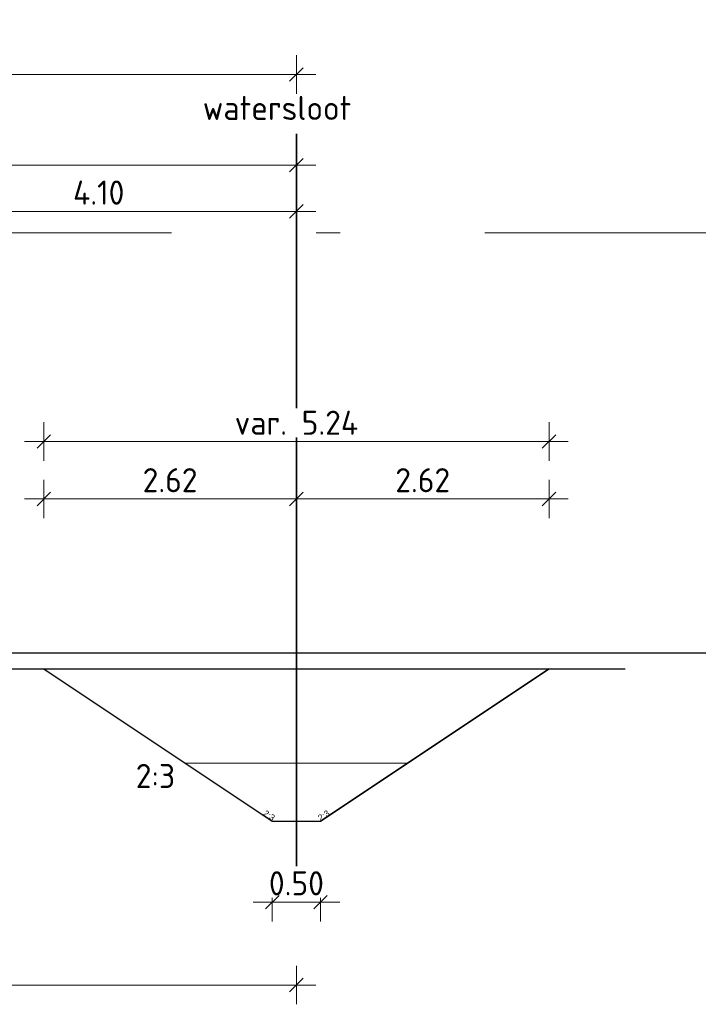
# Model space of a CAD drawing. Header units: metres. Extents: x 149234 to 159511, y 484155 to 486733.
# Tile 59 of 92: x 159242.46 to 159249.49, y 484428.56 to 484438.77. Entities that reach past the tile are written whole.
import ezdxf

# ---------------------------------------------------------------- set-up
doc = ezdxf.new("R2010")
doc.units = ezdxf.units.M
doc.linetypes.add('AL-NAP_LIJN', pattern=[15.25, 12, -1.5, 0.25, -1.5])
doc.layers.get('0').update_dxf_attribs({"lineweight": 25})
doc.layers.get('Defpoints').update_dxf_attribs({"color": 211, "lineweight": 25})
for name, color, linetype, lineweight in [('N-WE-GR-BOOM-1e-SD', 90, 'Continuous', 25), ('N-WE-VH-KANTVERHARDING-G', 7, 'Continuous', 30), ('X-XX-AL-M', 7, 'Continuous', 18), ('X-XX-AL-NAP-G', 7, 'AL-NAP_LIJN', 18), ('X-XX-AL-PROFIEL-B-G', 7, 'Continuous', 25), ('X-XX-AL-T25', 7, 'Continuous', 25)]:
    doc.layers.add(name, color=color, linetype=linetype, lineweight=lineweight)
doc.layers.add('N-WE-KG-GRENS_POLDERWEG-G', color=7, linetype='KG-PERCEEL', lineweight=35, true_color=0x0000e6)
doc.layers.add('N-WE-RI-VACUUMLEIDING-G', color=1, linetype='RI-VACUUM', lineweight=35, true_color=0xff0000)
doc.styles.add('Civitas Arial', font='arial.ttf')
doc.styles.add('NLCS-ISO-M100-T25', font='NLCS-ISO.ttf')
doc.styles.get("Standard").update_dxf_attribs({"font": 'NLCS-ISO.ttf'})
doc.linetypes.add('KG-PERCEEL', pattern='A,5.5,-2,["P",Standard,S=1.8,R=0,X=-0.5,Y=-0.9],-2,5.5,-2,[5,NLCS.shx,S=0.75,R=0,X=0,Y=0],-2', length=19)
doc.linetypes.add('RI-VACUUM', pattern='A,7,-2,["V",Standard,S=1.8,R=0,X=-0.5,Y=-0.9],-2,7,-2,[102,NLCS.shx,S=1,R=180,X=0,Y=0],-2', length=22)
doc.dimstyles.new('NLCS-M100-T25-SCHRAP-X_L2_H1', dxfattribs={"dimscale": 0.1, "dimtxt": 2.5, "dimasz": 1.4, "dimexe": 2, "dimexo": 2, "dimgap": 0.7, "dimtad": 1, "dimzin": 0, "dimdsep": 46, "dimtxsty": 'NLCS-ISO-M100-T25', "dimblk": 'OBLIQUE', "dimcen": 0, "dimdle": 2, "dimclrd": 256, "dimclre": 256, "dimclrt": 256, "dimadec": 1, "dimazin": 0, "dimtfac": 1, "dimtofl": 0, "dimtmove": 1, "dimatfit": 0, "dimldrblk": 'OBLIQUE', "dimfxl": 2, "dimfxlon": 1, "dimtfill": 1, "dimtfillclr": 254, "dimtolj": 1, "dimtzin": 0, "dimlwd": 18, "dimlwe": 18, "dimarcsym": 0})

# ---------------------------------------------------------------- blocks, each defined once
blk = doc.blocks.new('_Oblique')
at = {"color": 0, "linetype": 'ByBlock', "lineweight": -2}
blk.add_line((-0.5, -0.5), (0.5, 0.5), dxfattribs=at)
blk = doc.blocks.new('*D291')
at = {"layer": 'Defpoints', "color": 0, "transparency": 16777216}
for p in [(159234.485, 484431.775), (159245.325, 484429.992), (159245.325, 484428.759)]:
    blk.add_point(p, dxfattribs=at)
at = {"layer": 'N-WE-RI-VACUUMLEIDING-G', "linetype": 'Continuous', "lineweight": 18, "transparency": 16777216}
for p, q in [((159234.485, 484428.959), (159234.485, 484428.559)), ((159245.325, 484428.959), (159245.325, 484428.559)), ((159234.285, 484428.759), (159245.525, 484428.759))]:
    blk.add_line(p, q, dxfattribs=at)
at = {"layer": 'N-WE-RI-VACUUMLEIDING-G', "lineweight": 18, "transparency": 16777216, "xscale": 0.14, "yscale": 0.14, "zscale": 0.14, "rotation": 180}
blk.add_blockref('_Oblique', (159234.485, 484428.759), dxfattribs=at)
at = {"layer": 'N-WE-RI-VACUUMLEIDING-G', "lineweight": 18, "transparency": 16777216, "xscale": 0.14, "yscale": 0.14, "zscale": 0.14}
blk.add_blockref('_Oblique', (159245.325, 484428.759), dxfattribs=at)
at = {"layer": 'N-WE-RI-VACUUMLEIDING-G', "transparency": 16777216, "insert": (159239.905, 484428.992), "char_height": 0.25, "attachment_point": 5, "style": 'NLCS-ISO-M100-T25', "bg_fill": 3, "box_fill_scale": 1.1, "bg_fill_color": 256, "bg_fill_true_color": 13158600, "bg_fill_transparency": 0}
blk.add_mtext('\\A1;Grond aankoop', dxfattribs=at)
blk = doc.blocks.new('*D292')
at = {"layer": 'Defpoints', "color": 0, "transparency": 16777216}
for p in [(159245.325, 484438.203), (159245.325, 484437.588), (159234.485, 484436.559)]:
    blk.add_point(p, dxfattribs=at)
at = {"layer": 'X-XX-AL-M', "linetype": 'Continuous', "lineweight": 18, "transparency": 16777216}
for p, q in [((159234.485, 484438.003), (159234.485, 484438.403)), ((159245.325, 484438.003), (159245.325, 484438.403)), ((159234.285, 484438.203), (159245.525, 484438.203))]:
    blk.add_line(p, q, dxfattribs=at)
at = {"layer": 'X-XX-AL-M', "lineweight": 18, "transparency": 16777216, "xscale": 0.14, "yscale": 0.14, "zscale": 0.14, "rotation": 180}
blk.add_blockref('_Oblique', (159234.485, 484438.203), dxfattribs=at)
at = {"layer": 'X-XX-AL-M', "lineweight": 18, "transparency": 16777216, "xscale": 0.14, "yscale": 0.14, "zscale": 0.14}
blk.add_blockref('_Oblique', (159245.325, 484438.203), dxfattribs=at)
at = {"layer": 'X-XX-AL-M', "transparency": 16777216, "insert": (159239.905, 484438.398), "char_height": 0.25, "attachment_point": 5, "style": 'NLCS-ISO-M100-T25', "bg_fill": 3, "box_fill_scale": 1.1, "bg_fill_color": 256, "bg_fill_true_color": 13158600, "bg_fill_transparency": 0}
blk.add_mtext('\\A1;var. 10.84', dxfattribs=at)
blk = doc.blocks.new('*D293')
at = {"layer": 'Defpoints', "color": 0, "transparency": 16777216}
for p in [(159245.325, 484437.263), (159226.325, 484429.992), (159245.325, 484429.992)]:
    blk.add_point(p, dxfattribs=at)
at = {"layer": 'X-XX-AL-M', "linetype": 'Continuous', "lineweight": 18, "transparency": 16777216}
for p, q in [((159226.325, 484437.063), (159226.325, 484437.463)), ((159245.325, 484437.063), (159245.325, 484437.463)), ((159226.125, 484437.263), (159245.525, 484437.263))]:
    blk.add_line(p, q, dxfattribs=at)
at = {"layer": 'X-XX-AL-M', "lineweight": 18, "transparency": 16777216, "xscale": 0.14, "yscale": 0.14, "zscale": 0.14, "rotation": 180}
blk.add_blockref('_Oblique', (159226.325, 484437.263), dxfattribs=at)
at = {"layer": 'X-XX-AL-M', "lineweight": 18, "transparency": 16777216, "xscale": 0.14, "yscale": 0.14, "zscale": 0.14}
blk.add_blockref('_Oblique', (159245.325, 484437.263), dxfattribs=at)
at = {"layer": 'X-XX-AL-M', "transparency": 16777216, "insert": (159235.825, 484437.458), "char_height": 0.25, "attachment_point": 5, "style": 'NLCS-ISO-M100-T25', "bg_fill": 3, "box_fill_scale": 1.1, "bg_fill_color": 256, "bg_fill_true_color": 13158600, "bg_fill_transparency": 0}
blk.add_mtext('\\A1;19.00', dxfattribs=at)
blk = doc.blocks.new('*U296')
blk.add_line((2.97, 1.98), (0.6, 0.4))
at = {"layer": 'Defpoints', "color": 6, "style": 'Civitas Arial'}
blk.add_text('2:3', height=0.0625, rotation=33.6901, dxfattribs=at).set_placement((0.6, 0.4))
blk = doc.blocks.new('*U295')
blk.add_line((-2.97, 1.98), (-0.6, 0.4))
at = {"layer": 'Defpoints', "color": 6, "style": 'Civitas Arial'}
blk.add_text('2:3', height=0.0625, rotation=326.3099, dxfattribs=at).set_placement((-0.7, 0.467))
blk = doc.blocks.new('*D294')
at = {"layer": 'Defpoints', "color": 0, "transparency": 16777216}
for p in [(159245.075, 484430.459), (159245.575, 484430.459)]:
    blk.add_point(p, dxfattribs=at)
at = {"layer": 'X-XX-AL-M', "linetype": 'Continuous', "lineweight": 18, "transparency": 16777216}
for p, q in [((159245.075, 484429.819), (159245.075, 484429.419)), ((159245.575, 484429.819), (159245.575, 484429.419)), ((159244.875, 484429.619), (159245.775, 484429.619))]:
    blk.add_line(p, q, dxfattribs=at)
at = {"layer": 'X-XX-AL-M', "transparency": 16777216, "insert": (159245.325, 484429.814), "char_height": 0.25, "attachment_point": 5, "style": 'NLCS-ISO-M100-T25', "bg_fill": 3, "box_fill_scale": 1.1, "bg_fill_color": 256, "bg_fill_true_color": 13158600, "bg_fill_transparency": 0}
blk.add_mtext('\\A1;0.50', dxfattribs=at)
at = {"layer": 'Defpoints', "color": 0, "transparency": 16777216}
blk.add_point((159245.575, 484429.619), dxfattribs=at)
at = {"layer": 'X-XX-AL-M', "lineweight": 18, "transparency": 16777216, "xscale": 0.14, "yscale": 0.14, "zscale": 0.14, "rotation": 180}
blk.add_blockref('_Oblique', (159245.075, 484429.619), dxfattribs=at)
at = {"layer": 'X-XX-AL-M', "lineweight": 18, "transparency": 16777216, "xscale": 0.14, "yscale": 0.14, "zscale": 0.14}
blk.add_blockref('_Oblique', (159245.575, 484429.619), dxfattribs=at)
blk = doc.blocks.new('*D301')
at = {"layer": 'Defpoints', "color": 0, "transparency": 16777216}
for p in [(159245.325, 484433.8), (159242.705, 484432.039), (159245.325, 484432.039)]:
    blk.add_point(p, dxfattribs=at)
at = {"layer": 'X-XX-AL-M', "linetype": 'Continuous', "lineweight": 18, "transparency": 16777216}
for p, q in [((159242.705, 484433.6), (159242.705, 484434)), ((159245.325, 484433.6), (159245.325, 484434)), ((159242.505, 484433.8), (159245.525, 484433.8))]:
    blk.add_line(p, q, dxfattribs=at)
at = {"layer": 'X-XX-AL-M', "lineweight": 18, "transparency": 16777216, "xscale": 0.14, "yscale": 0.14, "zscale": 0.14, "rotation": 180}
blk.add_blockref('_Oblique', (159242.705, 484433.8), dxfattribs=at)
at = {"layer": 'X-XX-AL-M', "lineweight": 18, "transparency": 16777216, "xscale": 0.14, "yscale": 0.14, "zscale": 0.14}
blk.add_blockref('_Oblique', (159245.325, 484433.8), dxfattribs=at)
at = {"layer": 'X-XX-AL-M', "transparency": 16777216, "insert": (159244.015, 484433.995), "char_height": 0.25, "attachment_point": 5, "style": 'NLCS-ISO-M100-T25', "bg_fill": 3, "box_fill_scale": 1.1, "bg_fill_color": 256, "bg_fill_true_color": 13158600, "bg_fill_transparency": 0}
blk.add_mtext('\\A1;2.62', dxfattribs=at)
blk = doc.blocks.new('*D302')
at = {"layer": 'Defpoints', "color": 0, "transparency": 16777216}
for p in [(159247.945, 484433.8), (159245.325, 484432.039), (159247.945, 484432.039)]:
    blk.add_point(p, dxfattribs=at)
at = {"layer": 'X-XX-AL-M', "linetype": 'Continuous', "lineweight": 18, "transparency": 16777216}
for p, q in [((159245.325, 484433.6), (159245.325, 484434)), ((159247.945, 484433.6), (159247.945, 484434)), ((159245.125, 484433.8), (159248.145, 484433.8))]:
    blk.add_line(p, q, dxfattribs=at)
at = {"layer": 'X-XX-AL-M', "lineweight": 18, "transparency": 16777216, "xscale": 0.14, "yscale": 0.14, "zscale": 0.14, "rotation": 180}
blk.add_blockref('_Oblique', (159245.325, 484433.8), dxfattribs=at)
at = {"layer": 'X-XX-AL-M', "lineweight": 18, "transparency": 16777216, "xscale": 0.14, "yscale": 0.14, "zscale": 0.14}
blk.add_blockref('_Oblique', (159247.945, 484433.8), dxfattribs=at)
at = {"layer": 'X-XX-AL-M', "transparency": 16777216, "insert": (159246.635, 484433.995), "char_height": 0.25, "attachment_point": 5, "style": 'NLCS-ISO-M100-T25', "bg_fill": 3, "box_fill_scale": 1.1, "bg_fill_color": 256, "bg_fill_true_color": 13158600, "bg_fill_transparency": 0}
blk.add_mtext('\\A1;2.62', dxfattribs=at)
blk = doc.blocks.new('*D303')
at = {"layer": 'Defpoints', "color": 0, "transparency": 16777216}
for p in [(159247.945, 484434.396), (159242.705, 484432.039), (159247.945, 484432.039)]:
    blk.add_point(p, dxfattribs=at)
at = {"layer": 'X-XX-AL-M', "linetype": 'Continuous', "lineweight": 18, "transparency": 16777216}
for p, q in [((159242.705, 484434.196), (159242.705, 484434.596)), ((159247.945, 484434.196), (159247.945, 484434.596)), ((159242.505, 484434.396), (159248.145, 484434.396))]:
    blk.add_line(p, q, dxfattribs=at)
at = {"layer": 'X-XX-AL-M', "lineweight": 18, "transparency": 16777216, "xscale": 0.14, "yscale": 0.14, "zscale": 0.14, "rotation": 180}
blk.add_blockref('_Oblique', (159242.705, 484434.396), dxfattribs=at)
at = {"layer": 'X-XX-AL-M', "lineweight": 18, "transparency": 16777216, "xscale": 0.14, "yscale": 0.14, "zscale": 0.14}
blk.add_blockref('_Oblique', (159247.945, 484434.396), dxfattribs=at)
at = {"layer": 'X-XX-AL-M', "transparency": 16777216, "insert": (159245.325, 484434.591), "char_height": 0.25, "attachment_point": 5, "style": 'NLCS-ISO-M100-T25', "bg_fill": 3, "box_fill_scale": 1.1, "bg_fill_color": 256, "bg_fill_true_color": 13158600, "bg_fill_transparency": 0}
blk.add_mtext('\\A1;var. 5.24', dxfattribs=at)
blk = doc.blocks.new('*D551')
at = {"layer": 'Defpoints', "color": 0, "transparency": 16777216}
for p in [(159245.325, 484437.588), (159245.325, 484436.783), (159241.225, 484432.039)]:
    blk.add_point(p, dxfattribs=at)
at = {"layer": 'N-WE-GR-BOOM-1e-SD', "linetype": 'Continuous', "lineweight": 18, "transparency": 16777216}
for p, q in [((159241.225, 484436.583), (159241.225, 484436.983)), ((159245.325, 484436.983), (159245.325, 484436.583)), ((159241.025, 484436.783), (159245.525, 484436.783))]:
    blk.add_line(p, q, dxfattribs=at)
at = {"layer": 'N-WE-GR-BOOM-1e-SD', "lineweight": 18, "transparency": 16777216, "xscale": 0.14, "yscale": 0.14, "zscale": 0.14, "rotation": 180}
blk.add_blockref('_Oblique', (159241.225, 484436.783), dxfattribs=at)
at = {"layer": 'N-WE-GR-BOOM-1e-SD', "lineweight": 18, "transparency": 16777216, "xscale": 0.14, "yscale": 0.14, "zscale": 0.14}
blk.add_blockref('_Oblique', (159245.325, 484436.783), dxfattribs=at)
at = {"layer": 'N-WE-GR-BOOM-1e-SD', "transparency": 16777216, "insert": (159243.275, 484436.978), "char_height": 0.25, "attachment_point": 5, "style": 'NLCS-ISO-M100-T25', "bg_fill": 3, "box_fill_scale": 1.1, "bg_fill_color": 256, "bg_fill_true_color": 13158600, "bg_fill_transparency": 0}
blk.add_mtext('\\A1;4.10', dxfattribs=at)

msp = doc.modelspace()

# ---------------------------------------------------------------- linework, layer by layer
at = {"layer": 'N-WE-KG-GRENS_POLDERWEG-G'}
msp.add_line((159245.325, 484437.588), (159245.325, 484429.992), dxfattribs=at)
at = {"layer": 'X-XX-AL-NAP-G'}
for p, q in [((159003.28, 484436.559), (159511.076, 484436.559)), ((159244.175, 484431.059), (159246.475, 484431.059))]:
    msp.add_line(p, q, dxfattribs=at)
at = {"layer": 'X-XX-AL-PROFIEL-B-G', "flags": 128}
msp.add_lwpolyline([(159233.074, 484432.072), (159233.44, 484432.039), (159236.675, 484432.039), (159248.735, 484432.039)], dxfattribs=at)

# ---------------------------------------------------------------- texts
at = {"layer": 'X-XX-AL-M', "style": 'NLCS-ISO-M100-T25'}
msp.add_text('watersloot', height=0.25, dxfattribs=at).set_placement((159244.354, 484437.731))

# ---------------------------------------------------------------- next in the draw order: dimensions: what is measured, and where the dimension line sits
at = {"layer": 'N-WE-RI-VACUUMLEIDING-G'}
dim = msp.add_linear_dim(base=(159245.325, 484428.759), p1=(159234.485, 484431.775), p2=(159245.325, 484429.992), text='Grond aankoop', dimstyle='NLCS-M100-T25-SCHRAP-X_L2_H1', dxfattribs=at)
dim.commit()
dim.dimension.update_dxf_attribs({"geometry": '*D291', "text_midpoint": (159239.905, 484428.992)})

# ---------------------------------------------------------------- next in the draw order: linework, layer by layer
at = {"layer": 'N-WE-VH-KANTVERHARDING-G', "lineweight": 30, "flags": 128}
msp.add_lwpolyline([(159242.705, 484432.039), (159245.075, 484430.459), (159245.575, 484430.459), (159247.945, 484432.039)], dxfattribs=at)
at = {"layer": 'N-WE-VH-KANTVERHARDING-G', "flags": 128}
msp.add_lwpolyline([(159245.075, 484430.459), (159245.575, 484430.459)], dxfattribs=at)

# ---------------------------------------------------------------- next in the draw order: block references
at = {"layer": 'N-WE-VH-KANTVERHARDING-G'}
for name, p in [('*U295', (159245.675, 484430.059)), ('*U296', (159244.975, 484430.059))]:
    msp.add_blockref(name, p, dxfattribs=at)

# ---------------------------------------------------------------- next in the draw order: texts
at = {"layer": 'X-XX-AL-T25', "style": 'NLCS-ISO-M100-T25'}
msp.add_text('2:3', height=0.25, dxfattribs=at).set_placement((159243.659, 484430.802))

# ---------------------------------------------------------------- next in the draw order: dimensions: what is measured, and where the dimension line sits
at = {"layer": 'N-WE-GR-BOOM-1e-SD'}
dim = msp.add_linear_dim(base=(159245.325, 484436.783), p1=(159241.225, 484432.039), p2=(159245.325, 484437.588), dimstyle='NLCS-M100-T25-SCHRAP-X_L2_H1', dxfattribs=at)
dim.commit()
dim.dimension.update_dxf_attribs({"geometry": '*D551', "text_midpoint": (159243.275, 484436.978)})

# ---------------------------------------------------------------- next in the draw order: linework, layer by layer
msp.add_line((159235.725, 484432.205), (159283.758, 484432.205), dxfattribs=at)

# ---------------------------------------------------------------- next in the draw order: dimensions: what is measured, and where the dimension line sits
at = {"layer": 'X-XX-AL-M'}
dim = msp.add_linear_dim(base=(159245.325, 484438.203), p1=(159234.485, 484436.559), p2=(159245.325, 484437.588), text='var. <>', dimstyle='NLCS-M100-T25-SCHRAP-X_L2_H1', dxfattribs=at)
dim.commit()
dim.dimension.update_dxf_attribs({"geometry": '*D292', "text_midpoint": (159239.905, 484438.398)})

# ---------------------------------------------------------------- next in the draw order: dimensions: what is measured, and where the dimension line sits
dim = msp.add_linear_dim(base=(159245.325, 484437.263), p1=(159226.325, 484429.992), p2=(159245.325, 484429.992), dimstyle='NLCS-M100-T25-SCHRAP-X_L2_H1', dxfattribs=at)
dim.commit()
dim.dimension.update_dxf_attribs({"geometry": '*D293', "text_midpoint": (159235.825, 484437.458)})

# ---------------------------------------------------------------- next in the draw order: dimensions: what is measured, and where the dimension line sits
dim = msp.add_linear_dim(base=(159245.325, 484433.8), p1=(159242.705, 484432.039), p2=(159245.325, 484432.039), dimstyle='NLCS-M100-T25-SCHRAP-X_L2_H1', dxfattribs=at)
dim.commit()
dim.dimension.update_dxf_attribs({"geometry": '*D301', "text_midpoint": (159244.015, 484433.995)})
dim = msp.add_linear_dim(base=(159245.575, 484429.619), p1=(159245.075, 484430.459), p2=(159245.575, 484430.459), dimstyle='NLCS-M100-T25-SCHRAP-X_L2_H1', dxfattribs=at)
dim.commit()
dim.dimension.update_dxf_attribs({"geometry": '*D294', "text_midpoint": (159245.325, 484429.619), "dimtype": 160})

# ---------------------------------------------------------------- next in the draw order: dimensions: what is measured, and where the dimension line sits
dim = msp.add_linear_dim(base=(159247.945, 484433.8), p1=(159245.325, 484432.039), p2=(159247.945, 484432.039), dimstyle='NLCS-M100-T25-SCHRAP-X_L2_H1', dxfattribs=at)
dim.commit()
dim.dimension.update_dxf_attribs({"geometry": '*D302', "text_midpoint": (159246.635, 484433.995)})

# ---------------------------------------------------------------- next in the draw order: dimensions: what is measured, and where the dimension line sits
dim = msp.add_linear_dim(base=(159247.945, 484434.396), p1=(159242.705, 484432.039), p2=(159247.945, 484432.039), text='var. <>', dimstyle='NLCS-M100-T25-SCHRAP-X_L2_H1', dxfattribs=at)
dim.commit()
dim.dimension.update_dxf_attribs({"geometry": '*D303', "text_midpoint": (159245.325, 484434.591)})

doc.saveas('drawing.dxf')
